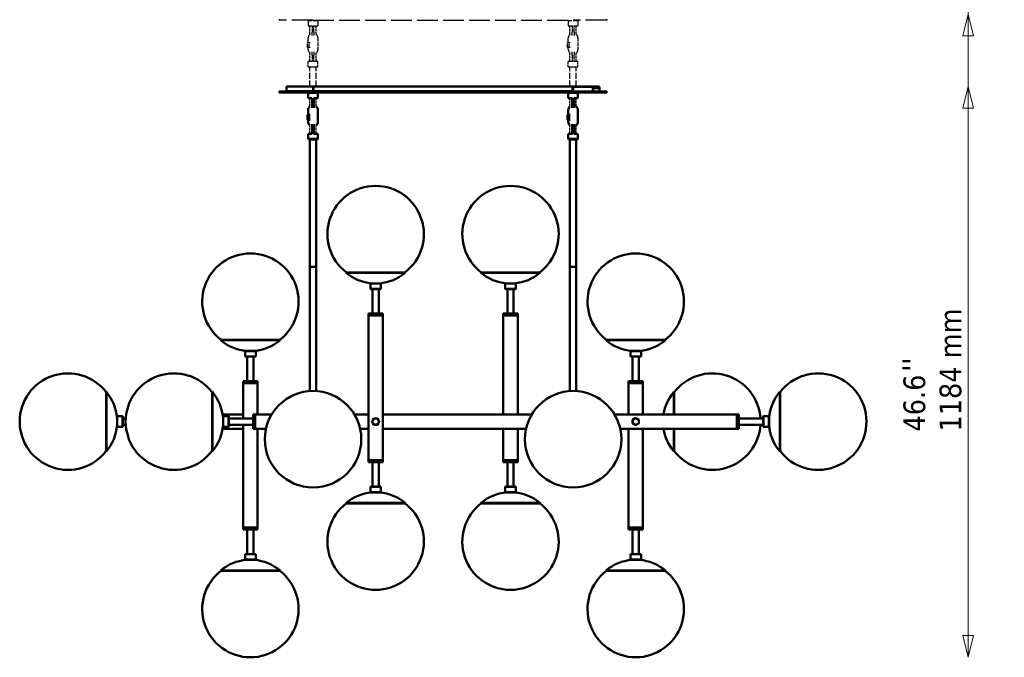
# Model space of a CAD drawing. Header units: millimetres. Extents: x 156 to 4345, y 238 to 2833.
# Tile 1 of 3: x 156 to 2200, y 514 to 1837. Entities that reach past the tile are written whole.
import ezdxf

# ---------------------------------------------------------------- set-up
doc = ezdxf.new("R2010")
doc.units = ezdxf.units.MM
doc.header["$LTSCALE"] = 15
doc.linetypes.add('DASHED', pattern=[0.2068, 0.1655, -0.0413])
for name, color, linetype, lineweight in [('Symbol (ISO)', 7, 'Continuous', 50), ('Widoczne (ISO)', 7, 'Continuous', 50), ('Wymiar (ISO)', 7, 'Continuous', 18)]:
    doc.layers.add(name, color=color, linetype=linetype, lineweight=lineweight)
doc.styles.add('Tekst notatki (ISO)', font='tahoma.ttf')
doc.dimstyles.new('Domyślne (ISO)', dxfattribs={"dimscale": 15, "dimtxt": 3, "dimasz": 3, "dimexe": 3.175, "dimexo": 0, "dimgap": 0.762, "dimtad": 1, "dimdec": 1, "dimlfac": 0.03937, "dimrnd": 1e-08, "dimzin": 0, "dimdsep": 46, "dimtxsty": 'Tekst notatki (ISO)', "dimblk": 'Filled-1', "dimcen": 0.09, "dimdle": 10, "dimse1": 1, "dimse2": 1, "dimclrd": 256, "dimclre": 256, "dimclrt": 256, "dimadec": 0, "dimazin": 0, "dimtfac": 0.666667, "dimtmove": 0, "dimatfit": 3, "dimfxl": 1, "dimtolj": 1, "dimlwd": 15, "dimlwe": 15, "dimarcsym": 0})

# ---------------------------------------------------------------- blocks, each defined once
blk = doc.blocks.new('Filled-1')
at = {"color": 0}
for p, q in [((0, 0), (-1, 0.25)), ((-1, 0.25), (-1, -0.25)), ((-1, 0), (0, 0)), ((-1, -0.25), (0, 0))]:
    blk.add_line(p, q, dxfattribs=at)
at = {"color": 0, "flags": 128}
blk.add_lwpolyline([(-1, -0.25), (0, 0), (-1, 0.25), (-1, -0.25)], dxfattribs=at)
at = {"color": 0}
blk.add_solid([(-1, -0.25), (0, 0), (-1, 0.25), (-1, -0.25)], dxfattribs=at)
blk = doc.blocks.new('*D5')
at = {"layer": 'Defpoints', "color": 0, "transparency": 16777216}
for p in [(1358.6, 1698.6), (2125.2, 1698.6), (1435.2, 514.1)]:
    blk.add_point(p, dxfattribs=at)
at = {"layer": 'Wymiar (ISO)', "lineweight": 15, "transparency": 16777216}
blk.add_line((2125.2, 559.1), (2125.2, 1653.6), dxfattribs=at)
at = {"layer": 'Wymiar (ISO)', "lineweight": 15, "transparency": 16777216, "xscale": 45, "yscale": 45, "zscale": 45}
for p, rotation in [((2125.2, 1698.6), 90), ((2125.2, 514.1), 270)]:
    blk.add_blockref('Filled-1', p, dxfattribs=dict(at, rotation=rotation))
at = {"layer": 'Wymiar (ISO)', "lineweight": 18, "transparency": 16777216, "insert": (1990.9, 982.5), "char_height": 45, "attachment_point": 1, "rotation": 90, "style": 'Tekst notatki (ISO)'}
blk.add_mtext('\\A1;46.6\\P1184 mm', dxfattribs=at)
blk = doc.blocks.new('*D6')
at = {"layer": 'Defpoints', "color": 0, "transparency": 16777216}
for p in [(1304.1, 1848.6), (2125.2, 1848.6), (1435, 514.1)]:
    blk.add_point(p, dxfattribs=at)
at = {"layer": 'Wymiar (ISO)', "lineweight": 15, "transparency": 16777216}
for p, q in [((2125.2, 1848.6), (2125.2, 2164.2)), ((2125.2, 559.1), (2125.2, 1803.6))]:
    blk.add_line(p, q, dxfattribs=at)
at = {"layer": 'Wymiar (ISO)', "lineweight": 15, "transparency": 16777216, "xscale": 45, "yscale": 45, "zscale": 45}
for p, rotation in [((2125.2, 1848.6), 90), ((2125.2, 514.1), 270)]:
    blk.add_blockref('Filled-1', p, dxfattribs=dict(at, rotation=rotation))
at = {"layer": 'Wymiar (ISO)', "lineweight": 18, "transparency": 16777216, "insert": (1990.9, 1905), "char_height": 45, "attachment_point": 1, "rotation": 90, "style": 'Tekst notatki (ISO)'}
blk.add_mtext('\\A1;52.5\\P1334 mm', dxfattribs=at)
blk = doc.blocks.new('*D7')
at = {"layer": 'Defpoints', "color": 0, "transparency": 16777216}
for p in [(1304.1, 2148.6), (2125.2, 2148.6), (1435, 514.1)]:
    blk.add_point(p, dxfattribs=at)
at = {"layer": 'Wymiar (ISO)', "lineweight": 15, "transparency": 16777216}
for p, q in [((2125.2, 2148.6), (2125.2, 2464.2)), ((2125.2, 559.1), (2125.2, 2103.6))]:
    blk.add_line(p, q, dxfattribs=at)
at = {"layer": 'Wymiar (ISO)', "lineweight": 15, "transparency": 16777216, "xscale": 45, "yscale": 45, "zscale": 45}
for p, rotation in [((2125.2, 2148.6), 90), ((2125.2, 514.1), 270)]:
    blk.add_blockref('Filled-1', p, dxfattribs=dict(at, rotation=rotation))
at = {"layer": 'Wymiar (ISO)', "lineweight": 18, "transparency": 16777216, "insert": (1990.9, 2205), "char_height": 45, "attachment_point": 1, "rotation": 90, "style": 'Tekst notatki (ISO)'}
blk.add_mtext('\\A1;64.3\\P1634 mm', dxfattribs=at)
blk = doc.blocks.new('*D8')
at = {"layer": 'Defpoints', "color": 0, "transparency": 16777216}
for p in [(1304.1, 2598.6), (2125.2, 2598.6), (1435.2, 514.1)]:
    blk.add_point(p, dxfattribs=at)
at = {"layer": 'Wymiar (ISO)', "lineweight": 15, "transparency": 16777216}
blk.add_line((2125.2, 559.1), (2125.2, 2553.6), dxfattribs=at)
at = {"layer": 'Wymiar (ISO)', "lineweight": 15, "transparency": 16777216, "xscale": 45, "yscale": 45, "zscale": 45}
for p, rotation in [((2125.2, 2598.6), 90), ((2125.2, 514.1), 270)]:
    blk.add_blockref('Filled-1', p, dxfattribs=dict(at, rotation=rotation))
at = {"layer": 'Wymiar (ISO)', "lineweight": 18, "transparency": 16777216, "insert": (1990.7, 2469.4), "char_height": 45, "attachment_point": 1, "rotation": 90, "style": 'Tekst notatki (ISO)'}
blk.add_mtext('\\A1;82.1\\P2084 mm', dxfattribs=at)

msp = doc.modelspace()

# ---------------------------------------------------------------- linework, layer by layer
at = {"layer": 'Widoczne (ISO)', "linetype": 'DASHED', "lineweight": 25, "ltscale": 0.253737}
for p, q in [((695.08, 1838.05), (695.08, 1836.05)), ((1375.08, 1838.05), (1375.08, 1836.05))]:
    msp.add_line(p, q, dxfattribs=at)
at = {"layer": 'Widoczne (ISO)', "linetype": 'DASHED', "lineweight": 25, "ltscale": 17.723362}
for p, q in [((765.08, 1836.05), (695.08, 1836.05)), ((1375.08, 1836.05), (1305.08, 1836.05))]:
    msp.add_line(p, q, dxfattribs=at)
at = {"layer": 'Widoczne (ISO)', "linetype": 'DASHED', "lineweight": 25, "ltscale": 0.17939}
for p, q in [((756.08, 1836.05), (755.08, 1835.05)), ((774.08, 1836.05), (775.08, 1835.05)), ((1296.08, 1836.05), (1295.08, 1835.05)), ((1314.08, 1836.05), (1315.08, 1835.05)), ((756.08, 1738.55), (755.08, 1739.55)), ((774.08, 1738.55), (775.08, 1739.55)), ((1296.08, 1738.55), (1295.08, 1739.55)), ((1314.08, 1738.55), (1315.08, 1739.55))]:
    msp.add_line(p, q, dxfattribs=at)
at = {"layer": 'Widoczne (ISO)', "linetype": 'DASHED', "lineweight": 25, "ltscale": 3.987158}
for p, q in [((775.08, 1835.05), (755.08, 1835.05)), ((1315.08, 1835.05), (1295.08, 1835.05)), ((755.08, 1739.55), (775.08, 1739.55)), ((1295.08, 1739.55), (1315.08, 1739.55))]:
    msp.add_line(p, q, dxfattribs=at)
at = {"layer": 'Widoczne (ISO)', "linetype": 'DASHED', "lineweight": 25, "ltscale": 1.396002}
for p, q in [((755.08, 1835.05), (755.08, 1824.05)), ((775.08, 1835.05), (775.08, 1824.05)), ((1295.08, 1835.05), (1295.08, 1824.05)), ((1315.08, 1835.05), (1315.08, 1824.05)), ((755.08, 1739.55), (755.08, 1750.55)), ((775.08, 1739.55), (775.08, 1750.55)), ((1295.08, 1739.55), (1295.08, 1750.55)), ((1315.08, 1739.55), (1315.08, 1750.55))]:
    msp.add_line(p, q, dxfattribs=at)
at = {"layer": 'Widoczne (ISO)', "linetype": 'DASHED', "lineweight": 25, "ltscale": 1.792289}
for p, q in [((755.08, 1824.05), (763.5, 1824.05)), ((766.66, 1824.05), (775.08, 1824.05)), ((1295.08, 1824.05), (1303.5, 1824.05)), ((1306.66, 1824.05), (1315.08, 1824.05)), ((763.5, 1750.55), (755.08, 1750.55)), ((775.08, 1750.55), (766.66, 1750.55)), ((1303.5, 1750.55), (1295.08, 1750.55)), ((1315.08, 1750.55), (1306.66, 1750.55))]:
    msp.add_line(p, q, dxfattribs=at)
at = {"layer": 'Widoczne (ISO)', "linetype": 'DASHED', "lineweight": 25, "ltscale": 2.176634}
for p, q in [((758.58, 1806.9), (758.58, 1824.05)), ((771.58, 1806.9), (771.58, 1824.05)), ((1298.58, 1806.9), (1298.58, 1824.05)), ((1311.58, 1806.9), (1311.58, 1824.05)), ((758.58, 1750.55), (758.58, 1767.7)), ((771.58, 1750.55), (771.58, 1767.7)), ((1298.58, 1750.55), (1298.58, 1767.7)), ((1311.58, 1750.55), (1311.58, 1767.7)), ((758.58, 1656.9), (758.58, 1674.05)), ((771.58, 1656.9), (771.58, 1674.05)), ((1298.58, 1656.9), (1298.58, 1674.05)), ((1311.58, 1656.9), (1311.58, 1674.05)), ((758.58, 1600.55), (758.58, 1617.7)), ((771.58, 1600.55), (771.58, 1617.7)), ((1298.58, 1600.55), (1298.58, 1617.7)), ((1311.58, 1600.55), (1311.58, 1617.7))]:
    msp.add_line(p, q, dxfattribs=at)
at = {"layer": 'Widoczne (ISO)', "linetype": 'DASHED', "lineweight": 25, "ltscale": 1.649839}
for p, q in [((763.08, 1824.05), (763.08, 1811.05)), ((767.08, 1811.05), (767.08, 1824.05)), ((1303.08, 1824.05), (1303.08, 1811.05)), ((1307.08, 1811.05), (1307.08, 1824.05)), ((763.08, 1763.55), (763.08, 1750.55)), ((767.08, 1750.55), (767.08, 1763.55)), ((1303.08, 1763.55), (1303.08, 1750.55)), ((1307.08, 1750.55), (1307.08, 1763.55))]:
    msp.add_line(p, q, dxfattribs=at)
at = {"layer": 'Widoczne (ISO)', "linetype": 'DASHED', "lineweight": 25, "ltscale": 17.408123}
msp.add_line((765.08, 1836.05), (1305.08, 1836.05), dxfattribs=at)
at = {"layer": 'Widoczne (ISO)', "linetype": 'DASHED', "lineweight": 25, "ltscale": 1.237354}
for p, q in [((755.08, 1789.55), (755.08, 1799.3)), ((1295.08, 1789.55), (1295.08, 1799.3))]:
    msp.add_line(p, q, dxfattribs=at)
at = {"layer": 'Widoczne (ISO)', "linetype": 'DASHED', "lineweight": 25, "ltscale": 1.013013}
for p, q in [((763.08, 1804), (763.08, 1811.05)), ((767.08, 1811.05), (767.08, 1804)), ((1303.08, 1804), (1303.08, 1811.05)), ((1307.08, 1811.05), (1307.08, 1804)), ((763.08, 1763.55), (763.08, 1770.6)), ((767.08, 1770.6), (767.08, 1763.55)), ((1303.08, 1763.55), (1303.08, 1770.6)), ((1307.08, 1770.6), (1307.08, 1763.55))]:
    msp.add_line(p, q, dxfattribs=at)
at = {"layer": 'Widoczne (ISO)', "linetype": 'DASHED', "lineweight": 25, "ltscale": 3.045941}
for p, q in [((775.08, 1799.3), (775.08, 1775.3)), ((1315.08, 1799.3), (1315.08, 1775.3))]:
    msp.add_line(p, q, dxfattribs=at)
at = {"layer": 'Widoczne (ISO)', "linetype": 'DASHED', "lineweight": 25, "ltscale": 0.512834}
for p, q in [((753.58, 1789.55), (757.08, 1789.55)), ((757.08, 1779.55), (753.58, 1779.55)), ((1293.58, 1789.55), (1297.08, 1789.55)), ((1297.08, 1779.55), (1293.58, 1779.55))]:
    msp.add_line(p, q, dxfattribs=at)
at = {"layer": 'Widoczne (ISO)', "linetype": 'DASHED', "lineweight": 25, "ltscale": 1.269084}
for p, q in [((753.58, 1779.55), (753.58, 1789.55)), ((757.08, 1779.55), (757.08, 1789.55)), ((1293.58, 1779.55), (1293.58, 1789.55)), ((1297.08, 1779.55), (1297.08, 1789.55))]:
    msp.add_line(p, q, dxfattribs=at)
at = {"layer": 'Widoczne (ISO)', "linetype": 'DASHED', "lineweight": 25, "ltscale": 0.539303}
for p, q in [((755.08, 1775.3), (755.08, 1779.55)), ((1295.08, 1775.3), (1295.08, 1779.55))]:
    msp.add_line(p, q, dxfattribs=at)
at = {"layer": 'Widoczne (ISO)', "linetype": 'DASHED', "lineweight": 25, "ltscale": 0.313158}
for p, q in [((757.08, 1789.55), (759.21, 1789.55)), ((759.21, 1779.55), (757.08, 1779.55)), ((1297.08, 1789.55), (1299.21, 1789.55)), ((1299.21, 1779.55), (1297.08, 1779.55))]:
    msp.add_line(p, q, dxfattribs=at)
at = {"layer": 'Widoczne (ISO)', "linetype": 'DASHED', "lineweight": 25, "ltscale": 3.588432}
for p, q in [((774.08, 1738.55), (756.08, 1738.55)), ((1314.08, 1738.55), (1296.08, 1738.55))]:
    msp.add_line(p, q, dxfattribs=at)
at = {"layer": 'Widoczne (ISO)', "linetype": 'DASHED', "lineweight": 25, "ltscale": 5.076635}
for p, q in [((758.58, 1698.55), (758.58, 1738.55)), ((771.58, 1698.55), (771.58, 1738.55)), ((1298.58, 1698.55), (1298.58, 1738.55)), ((1311.58, 1698.55), (1311.58, 1738.55))]:
    msp.add_line(p, q, dxfattribs=at)
at = {"layer": 'Widoczne (ISO)'}
for p, q in [((710.08, 1698.55), (765.08, 1698.55)), ((710.08, 1698.55), (710.08, 1688.55)), ((765.08, 1688.55), (765.08, 1698.55)), ((765.08, 1698.55), (766.08, 1698.55)), ((765.08, 1697.05), (766.08, 1697.05)), ((766.08, 1698.55), (1304.08, 1698.55)), ((766.08, 1698.55), (766.08, 1696.05)), ((1304.08, 1698.55), (1305.08, 1698.55)), ((1304.08, 1696.05), (1304.08, 1698.55)), ((1305.08, 1697.05), (1304.08, 1697.05)), ((1305.08, 1698.55), (1305.58, 1698.55)), ((1305.08, 1698.55), (1305.08, 1698.05)), ((1305.08, 1698.05), (1360.08, 1698.05)), ((1305.08, 1698.05), (1305.08, 1688.05)), ((1305.58, 1698.55), (1358.58, 1698.55)), ((1358.58, 1698.05), (1358.58, 1698.55)), ((1360.08, 1698.05), (1360.08, 1695.05)), ((695.08, 1688.05), (765.08, 1688.05)), ((695.08, 1688.05), (695.08, 1686.05)), ((765.08, 1686.05), (695.08, 1686.05)), ((710.08, 1688.55), (765.08, 1688.55)), ((756.08, 1686.05), (755.08, 1685.05)), ((775.08, 1685.05), (755.08, 1685.05)), ((755.08, 1685.05), (755.08, 1674.05)), ((767.08, 1688.55), (765.08, 1688.55)), ((1305.08, 1688.05), (765.08, 1688.05)), ((765.08, 1686.05), (1305.08, 1686.05)), ((766.08, 1689.55), (766.08, 1696.05)), ((1303.08, 1688.55), (767.08, 1688.55)), ((774.08, 1686.05), (775.08, 1685.05)), ((775.08, 1685.05), (775.08, 1674.05)), ((1252.24, 1688.55), (1252.24, 1688.05)), ((1288.68, 1688.05), (1288.68, 1688.55)), ((1296.08, 1686.05), (1295.08, 1685.05)), ((1315.08, 1685.05), (1295.08, 1685.05)), ((1295.08, 1685.05), (1295.08, 1674.05)), ((1304.08, 1696.55), (1305.08, 1696.55)), ((1304.08, 1696.05), (1304.08, 1689.55)), ((1305.08, 1688.05), (1375.08, 1688.05)), ((1375.08, 1686.05), (1305.08, 1686.05)), ((1314.08, 1686.05), (1315.08, 1685.05)), ((1315.08, 1685.05), (1315.08, 1674.05)), ((1345.81, 1688.05), (1345.81, 1695.05)), ((1360.08, 1695.05), (1345.81, 1695.05)), ((1345.81, 1694.8), (1346.53, 1694.8)), ((1360.08, 1694.8), (1346.53, 1694.8)), ((1346.53, 1688.05), (1346.53, 1694.8)), ((1360.08, 1688.05), (1360.08, 1694.8)), ((1375.08, 1688.05), (1375.08, 1686.05)), ((755.08, 1674.05), (763.5, 1674.05)), ((763.08, 1674.05), (763.08, 1661.05)), ((763.08, 1654), (763.08, 1661.05)), ((766.66, 1674.05), (775.08, 1674.05)), ((767.08, 1661.05), (767.08, 1674.05)), ((767.08, 1661.05), (767.08, 1654)), ((1295.08, 1674.05), (1303.5, 1674.05)), ((1303.08, 1674.05), (1303.08, 1661.05)), ((1303.08, 1654), (1303.08, 1661.05)), ((1306.66, 1674.05), (1315.08, 1674.05)), ((1307.08, 1661.05), (1307.08, 1674.05)), ((1307.08, 1661.05), (1307.08, 1654)), ((753.58, 1639.55), (757.08, 1639.55)), ((753.58, 1629.55), (753.58, 1639.55)), ((755.08, 1639.55), (755.08, 1649.3)), ((757.08, 1639.55), (759.21, 1639.55)), ((757.08, 1629.55), (757.08, 1639.55)), ((775.08, 1649.3), (775.08, 1625.3)), ((1293.58, 1639.55), (1297.08, 1639.55)), ((1293.58, 1629.55), (1293.58, 1639.55)), ((1295.08, 1639.55), (1295.08, 1649.3)), ((1297.08, 1639.55), (1299.21, 1639.55)), ((1297.08, 1629.55), (1297.08, 1639.55)), ((1315.08, 1649.3), (1315.08, 1625.3)), ((757.08, 1629.55), (753.58, 1629.55)), ((755.08, 1625.3), (755.08, 1629.55)), ((759.21, 1629.55), (757.08, 1629.55)), ((763.08, 1613.55), (763.08, 1620.6)), ((767.08, 1620.6), (767.08, 1613.55)), ((1297.08, 1629.55), (1293.58, 1629.55)), ((1295.08, 1625.3), (1295.08, 1629.55)), ((1299.21, 1629.55), (1297.08, 1629.55)), ((1303.08, 1613.55), (1303.08, 1620.6)), ((1307.08, 1620.6), (1307.08, 1613.55)), ((763.5, 1600.55), (755.08, 1600.55)), ((755.08, 1589.55), (755.08, 1600.55)), ((763.08, 1613.55), (763.08, 1600.55)), ((775.08, 1600.55), (766.66, 1600.55)), ((767.08, 1600.55), (767.08, 1613.55)), ((775.08, 1589.55), (775.08, 1600.55)), ((1303.5, 1600.55), (1295.08, 1600.55)), ((1295.08, 1589.55), (1295.08, 1600.55)), ((1303.08, 1613.55), (1303.08, 1600.55)), ((1315.08, 1600.55), (1306.66, 1600.55)), ((1307.08, 1600.55), (1307.08, 1613.55)), ((1315.08, 1589.55), (1315.08, 1600.55)), ((755.08, 1589.55), (775.08, 1589.55)), ((756.08, 1588.55), (755.08, 1589.55)), ((774.08, 1588.55), (756.08, 1588.55)), ((758.58, 1588.55), (758.58, 1324.55)), ((771.58, 1588.55), (771.58, 1324.55)), ((774.08, 1588.55), (775.08, 1589.55)), ((1295.08, 1589.55), (1315.08, 1589.55)), ((1296.08, 1588.55), (1295.08, 1589.55)), ((1314.08, 1588.55), (1296.08, 1588.55)), ((1298.58, 1588.55), (1298.58, 1324.55)), ((1311.58, 1588.55), (1311.58, 1324.55)), ((1314.08, 1588.55), (1315.08, 1589.55)), ((895.19, 1492.16), (894.97, 1492.16)), ((1175.19, 1492.16), (1174.97, 1492.16)), ((635.19, 1352.16), (634.97, 1352.16)), ((1435.19, 1352.16), (1434.97, 1352.16)), ((758.58, 1324.55), (771.58, 1324.55)), ((771.58, 1324.55), (758.58, 1324.55)), ((758.58, 1066.45), (758.58, 1324.55)), ((771.58, 1066.45), (771.58, 1324.55)), ((834.24, 1312.71), (833.58, 1311.96)), ((833.58, 1311.96), (956.58, 1311.96)), ((834.24, 1312.71), (955.91, 1312.71)), ((955.91, 1312.71), (956.58, 1311.96)), ((1114.24, 1312.71), (1113.58, 1311.96)), ((1113.58, 1311.96), (1236.58, 1311.96)), ((1114.24, 1312.71), (1235.91, 1312.71)), ((1235.91, 1312.71), (1236.58, 1311.96)), ((1298.58, 1324.55), (1311.58, 1324.55)), ((1311.58, 1324.55), (1298.58, 1324.55)), ((1298.58, 1066.45), (1298.58, 1324.55)), ((1311.58, 1066.45), (1311.58, 1324.55)), ((884.58, 1290.01), (884.08, 1289.51)), ((906.08, 1289.51), (884.08, 1289.51)), ((884.08, 1278.51), (884.08, 1289.51)), ((884.58, 1290.01), (905.58, 1290.01)), ((905.58, 1290.01), (906.08, 1289.51)), ((906.08, 1278.51), (906.08, 1289.51)), ((1164.58, 1290.01), (1164.08, 1289.51)), ((1186.08, 1289.51), (1164.08, 1289.51)), ((1164.08, 1278.51), (1164.08, 1289.51)), ((1164.58, 1290.01), (1185.58, 1290.01)), ((1185.58, 1290.01), (1186.08, 1289.51)), ((1186.08, 1278.51), (1186.08, 1289.51)), ((884.08, 1278.51), (906.08, 1278.51)), ((884.58, 1278.01), (884.08, 1278.51)), ((905.58, 1278.01), (884.58, 1278.01)), ((888.58, 1227.13), (888.58, 1278.01)), ((901.58, 1227.13), (901.58, 1278.01)), ((905.58, 1278.01), (906.08, 1278.51)), ((1164.08, 1278.51), (1186.08, 1278.51)), ((1164.58, 1278.01), (1164.08, 1278.51)), ((1185.58, 1278.01), (1164.58, 1278.01)), ((1168.58, 1227.13), (1168.58, 1278.01)), ((1181.58, 1227.13), (1181.58, 1278.01)), ((1185.58, 1278.01), (1186.08, 1278.51)), ((910.08, 1227.13), (880.08, 1227.13)), ((880.08, 1227.13), (880.08, 1223.13)), ((910.08, 1227.13), (910.08, 1223.13)), ((1190.08, 1227.13), (1160.08, 1227.13)), ((1160.08, 1227.13), (1160.08, 1223.13)), ((1190.08, 1227.13), (1190.08, 1223.13)), ((910.08, 1223.13), (880.08, 1223.13)), ((880.08, 1223.13), (880.08, 923.13)), ((880.08, 1223.13), (910.08, 1223.13)), ((910.08, 1223.13), (910.08, 923.13)), ((1190.08, 1223.13), (1160.08, 1223.13)), ((1160.08, 1223.13), (1160.08, 1018.13)), ((1160.08, 1223.13), (1190.08, 1223.13)), ((1190.08, 1223.13), (1190.08, 1018.13)), ((574.24, 1172.71), (573.58, 1171.96)), ((573.58, 1171.96), (696.58, 1171.96)), ((574.24, 1172.71), (695.91, 1172.71)), ((695.91, 1172.71), (696.58, 1171.96)), ((1374.24, 1172.71), (1373.58, 1171.96)), ((1373.58, 1171.96), (1496.58, 1171.96)), ((1374.24, 1172.71), (1495.91, 1172.71)), ((1495.91, 1172.71), (1496.58, 1171.96)), ((624.58, 1150.01), (624.08, 1149.51)), ((646.08, 1149.51), (624.08, 1149.51)), ((624.08, 1138.51), (624.08, 1149.51)), ((624.58, 1150.01), (645.58, 1150.01)), ((645.58, 1150.01), (646.08, 1149.51)), ((646.08, 1138.51), (646.08, 1149.51)), ((1424.58, 1150.01), (1424.08, 1149.51)), ((1446.08, 1149.51), (1424.08, 1149.51)), ((1424.08, 1138.51), (1424.08, 1149.51)), ((1424.58, 1150.01), (1445.58, 1150.01)), ((1445.58, 1150.01), (1446.08, 1149.51)), ((1446.08, 1138.51), (1446.08, 1149.51)), ((624.08, 1138.51), (646.08, 1138.51)), ((624.58, 1138.01), (624.08, 1138.51)), ((645.58, 1138.01), (624.58, 1138.01)), ((628.58, 1087.13), (628.58, 1138.01)), ((641.58, 1087.13), (641.58, 1138.01)), ((645.58, 1138.01), (646.08, 1138.51)), ((1424.08, 1138.51), (1446.08, 1138.51)), ((1424.58, 1138.01), (1424.08, 1138.51)), ((1445.58, 1138.01), (1424.58, 1138.01)), ((1428.58, 1087.13), (1428.58, 1138.01)), ((1441.58, 1087.13), (1441.58, 1138.01)), ((1445.58, 1138.01), (1446.08, 1138.51)), ((650.08, 1087.13), (620.08, 1087.13)), ((620.08, 1087.13), (620.08, 1083.13)), ((650.08, 1087.13), (650.08, 1083.13)), ((1450.08, 1087.13), (1420.08, 1087.13)), ((1420.08, 1087.13), (1420.08, 1083.13)), ((1450.08, 1087.13), (1450.08, 1083.13)), ((335.5, 1063.97), (336.25, 1064.63)), ((335.5, 942.3), (335.5, 1063.97)), ((336.25, 941.63), (336.25, 1064.63)), ((555.5, 1063.97), (556.25, 1064.63)), ((555.5, 942.3), (555.5, 1063.97)), ((556.25, 941.63), (556.25, 1064.63)), ((650.08, 1083.13), (620.08, 1083.13)), ((620.08, 1009.63), (620.08, 1083.13)), ((620.08, 1083.13), (650.08, 1083.13)), ((650.08, 1018.13), (650.08, 1083.13)), ((1450.08, 1083.13), (1420.08, 1083.13)), ((1420.08, 1018.13), (1420.08, 1083.13)), ((1420.08, 1083.13), (1450.08, 1083.13)), ((1450.08, 1018.13), (1450.08, 1083.13)), ((1513.91, 1064.63), (1513.91, 1018.13)), ((1514.65, 1063.97), (1513.91, 1064.63)), ((1514.65, 1063.97), (1514.65, 1018.13)), ((1733.91, 1064.63), (1733.91, 941.63)), ((1734.65, 1063.97), (1733.91, 1064.63)), ((1734.65, 1063.97), (1734.65, 942.3)), ((156.05, 1003.25), (156.05, 1003.02)), ((358.2, 1013.63), (358.7, 1014.13)), ((358.2, 992.63), (358.2, 1013.63)), ((358.7, 1014.13), (358.7, 992.13)), ((369.7, 1014.13), (358.7, 1014.13)), ((369.7, 992.13), (369.7, 1014.13)), ((370.2, 1013.63), (369.7, 1014.13)), ((370.2, 1013.63), (370.2, 992.63)), ((376.25, 1009.63), (370.2, 1009.63)), ((376.05, 1003.25), (376.05, 1003.02)), ((577.35, 1018.13), (620.08, 1018.13)), ((578.2, 1013.63), (578.7, 1014.13)), ((578.2, 992.63), (578.2, 1013.63)), ((578.7, 1014.13), (578.7, 992.13)), ((589.7, 1014.13), (578.7, 1014.13)), ((589.7, 992.13), (589.7, 1014.13)), ((590.2, 1013.63), (589.7, 1014.13)), ((590.2, 1013.63), (590.2, 992.63)), ((641.08, 1009.63), (590.2, 1009.63)), ((641.08, 1018.13), (641.08, 988.13)), ((641.08, 1018.13), (645.08, 1018.13)), ((645.08, 988.13), (645.08, 1018.13)), ((645.08, 1018.13), (645.08, 988.13)), ((679.28, 1018.13), (645.08, 1018.13)), ((880.08, 1018.13), (850.87, 1018.13)), ((889.45, 1006.38), (887.57, 1003.13)), ((887.57, 1003.13), (889.45, 999.88)), ((891.32, 1009.63), (889.45, 1006.38)), ((895.08, 1009.63), (891.32, 1009.63)), ((898.83, 1009.63), (895.08, 1009.63)), ((900.71, 1006.38), (898.83, 1009.63)), ((902.58, 1003.13), (900.71, 1006.38)), ((900.71, 999.88), (902.58, 1003.13)), ((1219.28, 1018.13), (910.08, 1018.13)), ((1645.08, 1018.13), (1390.87, 1018.13)), ((1431.83, 1008.76), (1428.58, 1006.89)), ((1428.58, 1006.89), (1428.58, 1003.13)), ((1428.58, 1003.13), (1428.58, 999.38)), ((1435.08, 1010.64), (1431.83, 1008.76)), ((1438.33, 1008.76), (1435.08, 1010.64)), ((1441.58, 1006.89), (1438.33, 1008.76)), ((1441.58, 1003.13), (1441.58, 1006.89)), ((1441.58, 999.38), (1441.58, 1003.13)), ((1645.08, 1018.13), (1645.08, 988.13)), ((1649.08, 1018.13), (1645.08, 1018.13)), ((1645.08, 988.13), (1645.08, 1018.13)), ((1649.08, 988.13), (1649.08, 1018.13)), ((1649.08, 1009.63), (1699.95, 1009.63)), ((1699.95, 1013.63), (1700.45, 1014.13)), ((1699.95, 992.63), (1699.95, 1013.63)), ((1700.45, 1014.13), (1700.45, 992.13)), ((1700.45, 1014.13), (1711.45, 1014.13)), ((1711.45, 992.13), (1711.45, 1014.13)), ((1711.95, 1013.63), (1711.45, 1014.13)), ((1711.95, 1013.63), (1711.95, 992.63)), ((1914.11, 1003.02), (1914.11, 1003.25)), ((358.2, 992.63), (358.7, 992.13)), ((369.7, 992.13), (358.7, 992.13)), ((370.2, 992.63), (369.7, 992.13)), ((376.25, 996.63), (370.2, 996.63)), ((577.35, 988.13), (620.08, 988.13)), ((578.2, 992.63), (578.7, 992.13)), ((589.7, 992.13), (578.7, 992.13)), ((590.2, 992.63), (589.7, 992.13)), ((641.08, 996.63), (590.2, 996.63)), ((620.08, 783.13), (620.08, 996.63)), ((641.08, 988.13), (645.08, 988.13)), ((667.32, 988.13), (645.08, 988.13)), ((650.08, 783.13), (650.08, 988.13)), ((880.08, 988.13), (862.83, 988.13)), ((889.45, 999.88), (891.32, 996.63)), ((891.32, 996.63), (895.08, 996.63)), ((895.08, 996.63), (898.83, 996.63)), ((898.83, 996.63), (900.71, 999.88)), ((1207.32, 988.13), (910.08, 988.13)), ((1160.08, 988.13), (1160.08, 923.13)), ((1190.08, 988.13), (1190.08, 923.13)), ((1645.08, 988.13), (1402.83, 988.13)), ((1420.08, 783.13), (1420.08, 988.13)), ((1428.58, 999.38), (1431.83, 997.51)), ((1431.83, 997.51), (1435.08, 995.63)), ((1435.08, 995.63), (1438.33, 997.51)), ((1438.33, 997.51), (1441.58, 999.38)), ((1450.08, 783.13), (1450.08, 988.13)), ((1513.91, 988.13), (1513.91, 941.63)), ((1514.65, 988.13), (1514.65, 942.3)), ((1649.08, 988.13), (1645.08, 988.13)), ((1649.08, 996.63), (1699.95, 996.63)), ((1699.95, 992.63), (1700.45, 992.13)), ((1700.45, 992.13), (1711.45, 992.13)), ((1711.95, 992.63), (1711.45, 992.13)), ((335.5, 942.3), (336.25, 941.63)), ((555.5, 942.3), (556.25, 941.63)), ((1514.65, 942.3), (1513.91, 941.63)), ((1734.65, 942.3), (1733.91, 941.63)), ((880.08, 923.13), (910.08, 923.13)), ((910.08, 923.13), (880.08, 923.13)), ((880.08, 919.13), (880.08, 923.13)), ((910.08, 919.13), (910.08, 923.13)), ((1160.08, 923.13), (1190.08, 923.13)), ((1190.08, 923.13), (1160.08, 923.13)), ((1160.08, 919.13), (1160.08, 923.13)), ((1190.08, 919.13), (1190.08, 923.13)), ((880.08, 919.13), (910.08, 919.13)), ((888.58, 919.13), (888.58, 868.26)), ((901.58, 919.13), (901.58, 868.26)), ((1160.08, 919.13), (1190.08, 919.13)), ((1168.58, 919.13), (1168.58, 868.26)), ((1181.58, 919.13), (1181.58, 868.26)), ((884.58, 868.26), (884.08, 867.76)), ((906.08, 867.76), (884.08, 867.76)), ((884.08, 867.76), (884.08, 856.76)), ((884.58, 868.26), (905.58, 868.26)), ((905.58, 868.26), (906.08, 867.76)), ((906.08, 867.76), (906.08, 856.76)), ((1164.58, 868.26), (1164.08, 867.76)), ((1186.08, 867.76), (1164.08, 867.76)), ((1164.08, 867.76), (1164.08, 856.76)), ((1164.58, 868.26), (1185.58, 868.26)), ((1185.58, 868.26), (1186.08, 867.76)), ((1186.08, 867.76), (1186.08, 856.76)), ((884.08, 856.76), (906.08, 856.76)), ((884.58, 856.26), (884.08, 856.76)), ((905.58, 856.26), (884.58, 856.26)), ((905.58, 856.26), (906.08, 856.76)), ((1164.08, 856.76), (1186.08, 856.76)), ((1164.58, 856.26), (1164.08, 856.76)), ((1185.58, 856.26), (1164.58, 856.26)), ((1185.58, 856.26), (1186.08, 856.76)), ((956.58, 834.31), (833.58, 834.31)), ((834.24, 833.56), (833.58, 834.31)), ((955.91, 833.56), (834.24, 833.56)), ((955.91, 833.56), (956.58, 834.31)), ((1236.58, 834.31), (1113.58, 834.31)), ((1114.24, 833.56), (1113.58, 834.31)), ((1235.91, 833.56), (1114.24, 833.56)), ((1235.91, 833.56), (1236.58, 834.31)), ((620.08, 783.13), (650.08, 783.13)), ((650.08, 783.13), (620.08, 783.13)), ((620.08, 779.13), (620.08, 783.13)), ((620.08, 779.13), (650.08, 779.13)), ((628.58, 779.13), (628.58, 728.26)), ((641.58, 779.13), (641.58, 728.26)), ((650.08, 779.13), (650.08, 783.13)), ((1420.08, 783.13), (1450.08, 783.13)), ((1450.08, 783.13), (1420.08, 783.13)), ((1420.08, 779.13), (1420.08, 783.13)), ((1420.08, 779.13), (1450.08, 779.13)), ((1428.58, 779.13), (1428.58, 728.26)), ((1441.58, 779.13), (1441.58, 728.26)), ((1450.08, 779.13), (1450.08, 783.13)), ((624.58, 728.26), (624.08, 727.76)), ((646.08, 727.76), (624.08, 727.76)), ((624.08, 727.76), (624.08, 716.76)), ((624.08, 716.76), (646.08, 716.76)), ((624.58, 716.26), (624.08, 716.76)), ((624.58, 728.26), (645.58, 728.26)), ((645.58, 716.26), (624.58, 716.26)), ((645.58, 728.26), (646.08, 727.76)), ((645.58, 716.26), (646.08, 716.76)), ((646.08, 727.76), (646.08, 716.76)), ((1424.58, 728.26), (1424.08, 727.76)), ((1446.08, 727.76), (1424.08, 727.76)), ((1424.08, 727.76), (1424.08, 716.76)), ((1424.08, 716.76), (1446.08, 716.76)), ((1424.58, 716.26), (1424.08, 716.76)), ((1424.58, 728.26), (1445.58, 728.26)), ((1445.58, 716.26), (1424.58, 716.26)), ((1445.58, 728.26), (1446.08, 727.76)), ((1445.58, 716.26), (1446.08, 716.76)), ((1446.08, 727.76), (1446.08, 716.76)), ((696.58, 694.31), (573.58, 694.31)), ((574.24, 693.56), (573.58, 694.31)), ((695.91, 693.56), (574.24, 693.56)), ((695.91, 693.56), (696.58, 694.31)), ((1496.58, 694.31), (1373.58, 694.31)), ((1374.24, 693.56), (1373.58, 694.31)), ((1495.91, 693.56), (1374.24, 693.56)), ((1495.91, 693.56), (1496.58, 694.31)), ((894.97, 654.11), (895.19, 654.11)), ((1174.97, 654.11), (1175.19, 654.11)), ((634.97, 514.11), (635.19, 514.11)), ((1434.97, 514.11), (1435.19, 514.11))]:
    msp.add_line(p, q, dxfattribs=at)
at = {"layer": 'Widoczne (ISO)', "linetype": 'DASHED', "lineweight": 25, "ltscale": 0.063359}
for p, q in [((758.58, 1688.05), (758.58, 1688.55)), ((771.58, 1688.05), (771.58, 1688.55))]:
    msp.add_line(p, q, dxfattribs=at)
at = {"layer": 'Widoczne (ISO)'}
for centre in [(765.08, 966.55), (1305.08, 966.55)]:
    msp.add_circle(centre, 100.11, dxfattribs=at)
at = {"layer": 'Widoczne (ISO)', "linetype": 'DASHED', "lineweight": 25, "ltscale": 1.095474}
for centre, start, end in [((765.08, 1799.3), 130.5416, 180), ((765.08, 1799.3), 0, 49.4584), ((1305.08, 1799.3), 130.5416, 180), ((1305.08, 1799.3), 0, 49.4584), ((765.08, 1775.3), 180, 229.4584), ((765.08, 1775.3), 310.5416, 0), ((1305.08, 1775.3), 180, 229.4584), ((1305.08, 1775.3), 310.5416, 0)]:
    msp.add_arc(centre, 10, start, end, dxfattribs=at)
at = {"layer": 'Widoczne (ISO)'}
for centre, radius, start, end in [((767.08, 1689.55), 1, 180, 270), ((1303.08, 1689.55), 1, 270, 0), ((765.08, 1649.3), 10, 130.5416, 180), ((765.08, 1649.3), 10, 0, 49.4584), ((1305.08, 1649.3), 10, 130.5416, 180), ((1305.08, 1649.3), 10, 0, 49.4584), ((765.08, 1625.3), 10, 180, 229.4584), ((765.08, 1625.3), 10, 310.5416, 0), ((1305.08, 1625.3), 10, 180, 229.4584), ((1305.08, 1625.3), 10, 310.5416, 0), ((894.97, 1392.16), 100, 90, 232.61296), ((895.19, 1392.16), 100, 307.38704, 90), ((1174.97, 1392.16), 100, 90, 232.61296), ((1175.19, 1392.16), 100, 307.38704, 90), ((634.97, 1252.16), 100, 90, 232.61296), ((635.19, 1252.16), 100, 307.38704, 90), ((1434.97, 1252.16), 100, 90, 232.61296), ((1435.19, 1252.16), 100, 307.38704, 90), ((895.08, 1385.68), 96, 230.16156, 265.21981), ((895.08, 1385.68), 96, 274.78019, 309.83844), ((1175.08, 1385.68), 96, 230.16156, 265.21981), ((1175.08, 1385.68), 96, 274.78019, 309.83844), ((635.08, 1245.68), 96, 230.16156, 265.21981), ((635.08, 1245.68), 96, 274.78019, 309.83844), ((1435.08, 1245.68), 96, 230.16156, 265.21981), ((1435.08, 1245.68), 96, 274.78019, 309.83844), ((256.05, 1003.25), 100, 37.38704, 180), ((476.05, 1003.25), 100, 37.38704, 180), ((1594.11, 1003.25), 100, 3.66327, 142.61296), ((1814.11, 1003.25), 100, 0, 142.61296), ((262.53, 1003.13), 96, 4.78019, 39.83844), ((482.53, 1003.13), 96, 4.78019, 39.83844), ((1587.62, 1003.13), 96, 140.16156, 171.0107), ((1807.62, 1003.13), 96, 140.16156, 175.21981), ((256.05, 1003.02), 100, 180, 322.61296), ((476.05, 1003.02), 100, 180, 322.61296), ((895.08, 1003.13), 6.5, 150, 210), ((895.08, 1003.13), 6.5, 90, 150), ((895.08, 1003.13), 6.5, 30, 90), ((895.08, 1003.13), 6.5, 330, 30), ((1435.08, 1003.13), 6.5, 120, 180), ((1435.08, 1003.13), 6.5, 180, 240), ((1435.08, 1003.13), 6.5, 60, 120), ((1435.08, 1003.13), 6.5, 0, 60), ((1435.08, 1003.13), 6.5, 300, 0), ((1814.11, 1003.02), 100, 217.38704, 0), ((262.53, 1003.13), 96, 320.16156, 355.21981), ((482.53, 1003.13), 96, 320.16156, 355.21981), ((895.08, 1003.13), 6.5, 210, 270), ((895.08, 1003.13), 6.5, 270, 330), ((1435.08, 1003.13), 6.5, 240, 300), ((1587.62, 1003.13), 96, 188.9893, 219.83844), ((1594.11, 1003.02), 100, 217.38704, 356.33673), ((1807.62, 1003.13), 96, 184.78019, 219.83844), ((895.08, 760.59), 96, 94.78019, 129.83844), ((895.08, 760.59), 96, 50.16156, 85.21981), ((1175.08, 760.59), 96, 94.78019, 129.83844), ((1175.08, 760.59), 96, 50.16156, 85.21981), ((894.97, 754.11), 100, 127.38704, 270), ((895.19, 754.11), 100, 270, 52.61296), ((1174.97, 754.11), 100, 127.38704, 270), ((1175.19, 754.11), 100, 270, 52.61296), ((635.08, 620.59), 96, 94.78019, 129.83844), ((635.08, 620.59), 96, 50.16156, 85.21981), ((1435.08, 620.59), 96, 94.78019, 129.83844), ((1435.08, 620.59), 96, 50.16156, 85.21981), ((634.97, 614.11), 100, 127.38704, 270), ((635.19, 614.11), 100, 270, 52.61296), ((1434.97, 614.11), 100, 127.38704, 270), ((1435.19, 614.11), 100, 270, 52.61296)]:
    msp.add_arc(centre, radius, start, end, dxfattribs=at)

# ---------------------------------------------------------------- texts
at = {"layer": 'Symbol (ISO)', "insert": (1988.54, 1106.64), "char_height": 45, "attachment_point": 1, "rotation": 90, "line_spacing_factor": 2, "style": 'Tekst notatki (ISO)'}
msp.add_mtext("\\fTahoma|b0|i0;''\\P", dxfattribs=at)

# ---------------------------------------------------------------- dimensions: what is measured, and where the dimension line sits
at = {"layer": 'Wymiar (ISO)', "lineweight": 18}
for base, p1, p2, angle, text, override, picture, middle in [((2125.19, 2598.55), (1435.19, 514.11), (1304.08, 2598.55), 270, '<>\\P2084 mm', {"dimgap": 0.762, "dimdec": 1, "dimlfac": 0.03937, "dimpost": '\\X', "dimse1": 1, "dimse2": 1, "dimtol": 0, "dimlim": 0, "dimtp": 0, "dimtm": 0, "dimtdec": 2, "dimtofl": 0, "dimatfit": 1, "dimtvp": -0.25}, '*D8', (2125.19, 2595.02)), ((2125.19, 2148.55), (1434.97, 514.11), (1304.08, 2148.55), 270, '<>\\P1634 mm', {"dimgap": 0.762, "dimdec": 1, "dimlfac": 0.03937, "dimpost": '\\X', "dimse1": 1, "dimse2": 1, "dimtol": 0, "dimlim": 0, "dimtp": 0, "dimtm": 0, "dimtdec": 2, "dimtofl": 0, "dimatfit": 2, "dimtvp": -0.25}, '*D7', (2125.19, 2328.86)), ((2125.19, 1848.55), (1434.97, 514.11), (1304.08, 1848.55), 270, '<>\\P1334 mm', {"dimgap": 0.762, "dimdec": 1, "dimlfac": 0.03937, "dimpost": '\\X', "dimse1": 1, "dimse2": 1, "dimtol": 0, "dimlim": 0, "dimtp": 0, "dimtm": 0, "dimtdec": 2, "dimtofl": 0, "dimatfit": 2, "dimtvp": -0.25}, '*D6', (2125.19, 2028.86)), ((2125.19, 1698.55), (1435.19, 514.11), (1358.58, 1698.55), 90, '<>\\P1184 mm', {"dimgap": 0.762, "dimdec": 1, "dimlfac": 0.03937, "dimpost": '\\X', "dimse1": 1, "dimse2": 1, "dimtol": 0, "dimlim": 0, "dimtp": 0, "dimtm": 0, "dimtdec": 2, "dimtofl": 0, "dimatfit": 1, "dimtvp": -0.25}, '*D5', (2125.19, 1106.33))]:
    dim = msp.add_linear_dim(base=base, p1=p1, p2=p2, angle=angle, text=text, dimstyle='Domyślne (ISO)', override=override, dxfattribs=at)
    dim.commit()
    dim.dimension.update_dxf_attribs({"geometry": picture, "text_midpoint": middle, "dimtype": 160})

doc.saveas('drawing.dxf')
